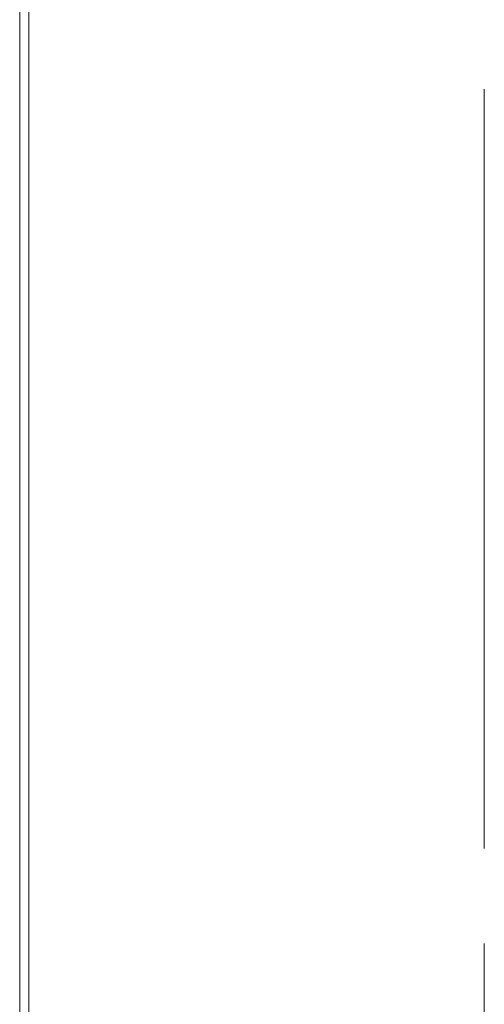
# Model space of a CAD drawing. Header units: inches. Extents: x 1 to 178, y 1 to 113.
# Tile 17 of 66: x 1.62 to 7.02, y 51.49 to 62.93. Entities that reach past the tile are written whole.
import ezdxf

# ---------------------------------------------------------------- set-up
doc = ezdxf.new("R2010")
doc.units = ezdxf.units.IN
doc.header["$LTSCALE"] = 10.666667
doc.header["$MEASUREMENT"] = 0
doc.linetypes.add('DOUBLE_DASH_CHAIN', pattern=[1.2403, 0.6614, -0.0827, 0.1654, -0.0827, 0.1654, -0.0827])
for name, color, linetype, lineweight in [('Section Line (ANSI)', 7, 'DOUBLE_DASH_CHAIN', 13), ('Visible (ANSI)', 7, 'Continuous', 13), ('Visible Narrow (ANSI)', 7, 'Continuous', 18)]:
    doc.layers.add(name, color=color, linetype=linetype, lineweight=lineweight)

# ---------------------------------------------------------------- blocks, each defined once
blk = doc.blocks.new('2dTransSection0')
at = {"layer": 'Section Line (ANSI)', "linetype": 'DOUBLE_DASH_CHAIN', "ltscale": 0.117223}
blk.add_line((0.6584, 7.3751), (0.6584, 3.9532), dxfattribs=at)

msp = doc.modelspace()

# ---------------------------------------------------------------- linework, layer by layer
at = {"layer": 'Visible (ANSI)'}
msp.add_line((1.6239, 46.155), (1.6239, 75.9445), dxfattribs=at)
at = {"layer": 'Visible Narrow (ANSI)'}
msp.add_line((1.7291, 75.9697), (1.7291, 46.1297), dxfattribs=at)

# ---------------------------------------------------------------- block references
at = {"layer": 'Section Line (ANSI)', "xscale": 10.66666666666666, "yscale": 10.66666666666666, "zscale": 10.66666666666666}
msp.add_blockref('2dTransSection0', (0, 0), dxfattribs=at)

doc.saveas('drawing.dxf')
